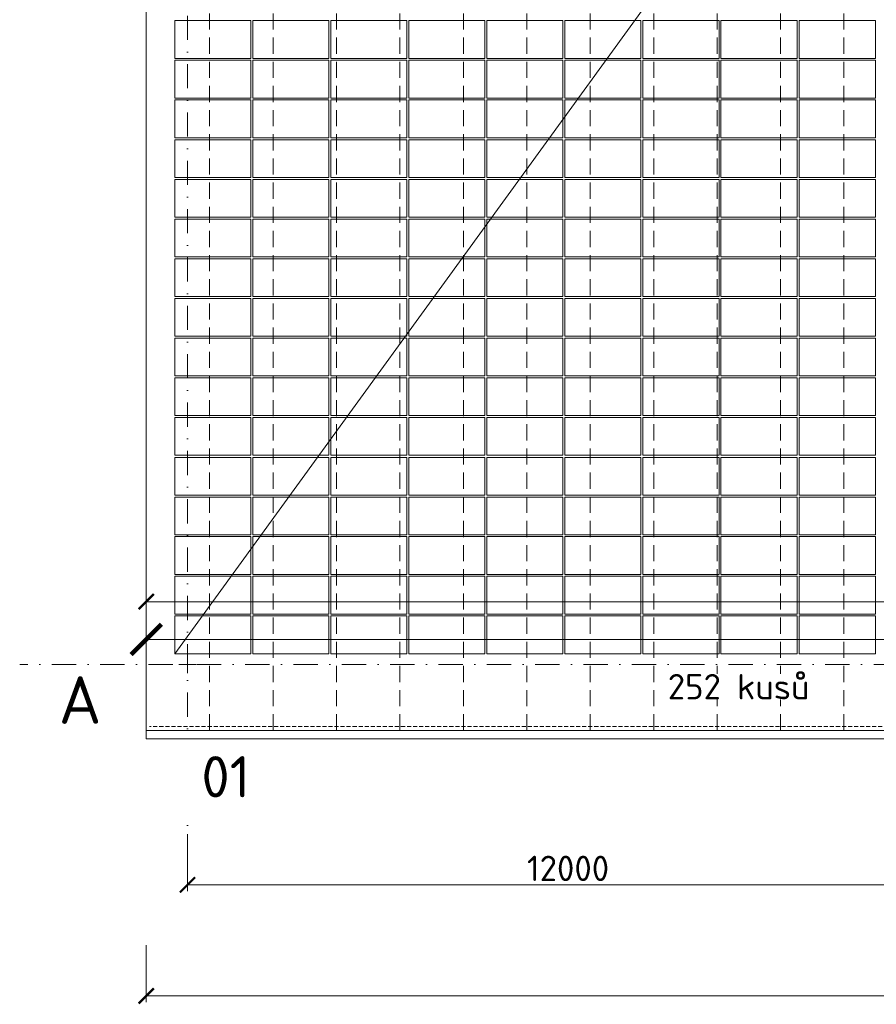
# Model space of a CAD drawing. Header units: millimetres. Extents: x -725694 to 5289369, y -1488057 to 2187451.
# Tile 145 of 256: x -2645 to 10860, y 144642 to 160165. Entities that reach past the tile are written whole.
import ezdxf

# ---------------------------------------------------------------- set-up
doc = ezdxf.new("R2010")
doc.units = ezdxf.units.MM
for name, pattern in [('CENTERX2', [101.6, 63.5, -12.7, 12.7, -12.7]), ('DASHDOT', [25.4, 12.7, -6.35, 0, -6.35]), ('DASHED', [19.05, 12.7, -6.35]), ('HIDDEN', [9.525, 6.35, -3.175]), ('ČÁRKOVANÁ', [19.05, 12.7, -6.35])]:
    doc.linetypes.add(name, pattern=pattern)
doc.layers.get('Defpoints').update_dxf_attribs({"color": 8})
for name, color, linetype, lineweight in [('___FVE_návrh var.2', 6, 'Continuous', 5), ('A99_N_kce-pod', 7, 'DASHED', 20), ('A99_N_kce-pohl', 1, 'Continuous', 9), ('A99_N_koty-200', 5, 'Continuous', 5), ('A99_N_koty-200 @ 1', 5, 'Continuous', 5), ('A99_N_koty-200 @ 10', 5, 'Continuous', 5), ('A99_N_koty-200 @ 100', 5, 'Continuous', 5), ('A99_N_koty-200 @ 200', 5, 'Continuous', 5), ('A99_N_koty-200 @ 250 (1)', 5, 'Continuous', 5), ('A99_N_koty-200 @ 250 (2)', 5, 'Continuous', 5), ('A99_N_koty-200 @ 400', 5, 'Continuous', 5), ('A99_N_txt-popis-200', 240, 'Continuous', 5), ('A99_S_koty-200', 160, 'Continuous', 5), ('A99_S_osy', 1, 'CENTERX2', 5)]:
    doc.layers.add(name, color=color, linetype=linetype, lineweight=lineweight)
doc.styles.add('A99_kota', font='isocpeur.ttf', dxfattribs={"height": 2})
doc.styles.add('ad_popis 100', font='isocpeur.ttf', dxfattribs={"height": 200})
doc.dimstyles.new('A99_kota_200 new', dxfattribs={"dimscale": 200, "dimtxt": 2, "dimasz": 1.2, "dimexe": 0.5, "dimexo": 1.5, "dimgap": 0.3, "dimtad": 1, "dimdec": 0, "dimzin": 3, "dimdsep": 46, "dimtxsty": 'A99_kota', "dimblk": 'ARCHTICK', "dimcen": 2.5, "dimazin": 2, "dimtfac": 0.75, "dimtdec": 0, "dimtmove": 2, "dimatfit": 0, "dimfxl": 0, "dimtolj": 1, "dimtzin": 0, "dimlwd": 5, "dimlwe": 5, "dimarcsym": 0})

# ---------------------------------------------------------------- blocks, each defined once
blk = doc.blocks.new('_ArchTick')
at = {"color": 0, "linetype": 'ByBlock', "const_width": 0.15}
blk.add_lwpolyline([(-0.5, -0.5), (0.5, 0.5)], dxfattribs=at)
blk = doc.blocks.new('*D189')
at = {"layer": 'A99_N_koty-200', "color": 0, "linetype": 'Continuous', "lineweight": 5, "ltscale": 10, "transparency": 16777216}
for p, q in [((0, 147325), (0, 146425)), ((12000, 147325), (12000, 146425)), ((12000, 146525), (0, 146525))]:
    blk.add_line(p, q, dxfattribs=at)
at = {"layer": 'Defpoints', "color": 0, "linetype": 'Continuous', "lineweight": 0, "ltscale": 10, "transparency": 16777216}
for p in [(0, 149400), (12000, 149400), (0, 146525)]:
    blk.add_point(p, dxfattribs=at)
at = {"layer": 'A99_N_koty-200', "color": 0, "linetype": 'Continuous', "lineweight": 5, "ltscale": 10, "transparency": 16777216, "xscale": 240, "yscale": 240, "zscale": 240, "rotation": 180}
blk.add_blockref('_ArchTick', (0, 146525), dxfattribs=at)
at = {"layer": 'A99_N_koty-200', "color": 0, "linetype": 'Continuous', "lineweight": 5, "ltscale": 10, "transparency": 16777216, "xscale": 240, "yscale": 240, "zscale": 240}
blk.add_blockref('_ArchTick', (12000, 146525), dxfattribs=at)
at = {"layer": 'A99_N_koty-200', "color": 0, "linetype": 'Continuous', "ltscale": 10, "transparency": 16777216, "insert": (6000, 146785), "char_height": 400, "attachment_point": 5, "style": 'A99_kota'}
blk.add_mtext('\\A1;12000', dxfattribs=at)
blk = doc.blocks.new('*D190')
at = {"layer": 'A99_N_koty-200', "color": 0, "linetype": 'Continuous', "lineweight": 5, "ltscale": 10, "transparency": 16777216}
for p, q in [((-650, 145575), (-650, 144675)), ((138876, 145575), (138876, 144675)), ((138876, 144775), (-650, 144775))]:
    blk.add_line(p, q, dxfattribs=at)
at = {"layer": 'Defpoints', "color": 0, "linetype": 'Continuous', "lineweight": 0, "ltscale": 10, "transparency": 16777216}
for p in [(-650, 148705), (138876, 148705), (-650, 144775)]:
    blk.add_point(p, dxfattribs=at)
at = {"layer": 'A99_N_koty-200', "color": 0, "linetype": 'Continuous', "lineweight": 5, "ltscale": 10, "transparency": 16777216, "xscale": 240, "yscale": 240, "zscale": 240, "rotation": 180}
blk.add_blockref('_ArchTick', (-650, 144775), dxfattribs=at)
at = {"layer": 'A99_N_koty-200', "color": 0, "linetype": 'Continuous', "lineweight": 5, "ltscale": 10, "transparency": 16777216, "xscale": 240, "yscale": 240, "zscale": 240}
blk.add_blockref('_ArchTick', (138876, 144775), dxfattribs=at)
at = {"layer": 'A99_N_koty-200', "color": 0, "linetype": 'Continuous', "ltscale": 10, "transparency": 16777216, "insert": (69113, 145035), "char_height": 400, "attachment_point": 5, "style": 'A99_kota'}
blk.add_mtext('\\A1;139526', dxfattribs=at)
blk = doc.blocks.new('*D4629')
at = {"layer": 'A99_N_koty-200', "color": 0, "linetype": 'Continuous', "lineweight": 5, "ltscale": 10, "transparency": 16777216}
for p, q in [((-650, 150190), (-650, 151090)), ((30000, 150190), (30000, 151090)), ((-650, 150990), (30000, 150990))]:
    blk.add_line(p, q, dxfattribs=at)
at = {"layer": 'Defpoints', "color": 0, "linetype": 'Continuous', "lineweight": 0, "ltscale": 10, "transparency": 16777216}
for p in [(30000, 150990), (-650, 148960), (30000, 148920)]:
    blk.add_point(p, dxfattribs=at)
at = {"layer": 'A99_N_koty-200', "color": 0, "linetype": 'Continuous', "lineweight": 5, "ltscale": 10, "transparency": 16777216, "xscale": 240, "yscale": 240, "zscale": 240, "rotation": 180}
blk.add_blockref('_ArchTick', (-650, 150990), dxfattribs=at)
at = {"layer": 'A99_N_koty-200', "color": 0, "linetype": 'Continuous', "lineweight": 5, "ltscale": 10, "transparency": 16777216, "xscale": 240, "yscale": 240, "zscale": 240}
blk.add_blockref('_ArchTick', (30000, 150990), dxfattribs=at)
at = {"layer": 'A99_N_koty-200', "color": 0, "linetype": 'Continuous', "ltscale": 10, "transparency": 16777216, "insert": (14675, 151250), "char_height": 400, "attachment_point": 5, "style": 'A99_kota'}
blk.add_mtext('\\A1;30650', dxfattribs=at)
blk = doc.blocks.new('*D4630')
at = {"layer": 'A99_N_koty-200', "color": 0, "linetype": 'Continuous', "lineweight": 5, "ltscale": 10, "transparency": 16777216}
for p, q in [((-650, 149995), (-650, 150445)), ((30000, 149995), (30000, 150445)), ((-650, 150395), (30000, 150395))]:
    blk.add_line(p, q, dxfattribs=at)
at = {"layer": 'Defpoints', "color": 0, "linetype": 'Continuous', "lineweight": 0, "ltscale": 10, "transparency": 16777216}
for p in [(30000, 150395), (-650, 148960), (30000, 148920)]:
    blk.add_point(p, dxfattribs=at)
at = {"layer": 'A99_N_koty-200', "color": 0, "linetype": 'Continuous', "lineweight": 5, "ltscale": 10, "transparency": 16777216, "xscale": 120, "yscale": 120, "zscale": 120, "rotation": 180}
blk.add_blockref('_ArchTick', (-650, 150395), dxfattribs=at)
at = {"layer": 'A99_N_koty-200', "color": 0, "linetype": 'Continuous', "lineweight": 5, "ltscale": 10, "transparency": 16777216, "xscale": 120, "yscale": 120, "zscale": 120}
blk.add_blockref('_ArchTick', (30000, 150395), dxfattribs=at)
at = {"layer": 'A99_N_koty-200', "color": 0, "linetype": 'Continuous', "ltscale": 10, "transparency": 16777216, "insert": (14675, 150525), "char_height": 200, "attachment_point": 5, "style": 'A99_kota'}
blk.add_mtext('\\A1;30650', dxfattribs=at)
blk = doc.blocks.new('*D4631')
at = {"layer": 'A99_N_koty-200', "color": 0, "linetype": 'Continuous', "lineweight": 5, "ltscale": 10, "transparency": 16777216}
for p, q in [((-650, 150391), (-650, 150396)), ((-650, 150395), (30000, 150395)), ((30000, 150391), (30000, 150396))]:
    blk.add_line(p, q, dxfattribs=at)
at = {"layer": 'Defpoints', "color": 0, "linetype": 'Continuous', "lineweight": 0, "ltscale": 10, "transparency": 16777216}
for p in [(30000, 150395), (-650, 148960), (30000, 148920)]:
    blk.add_point(p, dxfattribs=at)
at = {"layer": 'A99_N_koty-200', "color": 0, "linetype": 'Continuous', "lineweight": 5, "ltscale": 10, "transparency": 16777216, "xscale": 1.2, "yscale": 1.2, "zscale": 1.2, "rotation": 180}
blk.add_blockref('_ArchTick', (-650, 150395), dxfattribs=at)
at = {"layer": 'A99_N_koty-200', "color": 0, "linetype": 'Continuous', "lineweight": 5, "ltscale": 10, "transparency": 16777216, "xscale": 1.2, "yscale": 1.2, "zscale": 1.2}
blk.add_blockref('_ArchTick', (30000, 150395), dxfattribs=at)
at = {"layer": 'A99_N_koty-200', "color": 0, "linetype": 'Continuous', "ltscale": 10, "transparency": 16777216, "insert": (14675, 150396), "char_height": 2, "attachment_point": 5, "style": 'A99_kota'}
blk.add_mtext('\\A1;30650', dxfattribs=at)
blk = doc.blocks.new('*D4632')
at = {"layer": 'A99_N_koty-200', "color": 0, "linetype": 'Continuous', "lineweight": 5, "ltscale": 10, "transparency": 16777216}
for p, q in [((-650, 149560), (-650, 150595)), ((30000, 149520), (30000, 150595)), ((-650, 150395), (30000, 150395))]:
    blk.add_line(p, q, dxfattribs=at)
at = {"layer": 'Defpoints', "color": 0, "linetype": 'Continuous', "lineweight": 0, "ltscale": 10, "transparency": 16777216}
for p in [(30000, 150395), (-650, 148960), (30000, 148920)]:
    blk.add_point(p, dxfattribs=at)
at = {"layer": 'A99_N_koty-200', "color": 0, "linetype": 'Continuous', "lineweight": 5, "ltscale": 10, "transparency": 16777216, "xscale": 480, "yscale": 480, "zscale": 480, "rotation": 180}
blk.add_blockref('_ArchTick', (-650, 150395), dxfattribs=at)
at = {"layer": 'A99_N_koty-200', "color": 0, "linetype": 'Continuous', "lineweight": 5, "ltscale": 10, "transparency": 16777216, "xscale": 480, "yscale": 480, "zscale": 480}
blk.add_blockref('_ArchTick', (30000, 150395), dxfattribs=at)
at = {"layer": 'A99_N_koty-200', "color": 0, "linetype": 'Continuous', "ltscale": 10, "transparency": 16777216, "insert": (14675, 150915), "char_height": 800, "attachment_point": 5, "style": 'A99_kota'}
blk.add_mtext('\\A1;30650', dxfattribs=at)
blk = doc.blocks.new('*D4633')
at = {"layer": 'A99_N_koty-200', "color": 0, "linetype": 'Continuous', "lineweight": 5, "ltscale": 10, "transparency": 16777216}
for p, q in [((-650, 150355), (-650, 150400)), ((-650, 150395), (30000, 150395)), ((30000, 150355), (30000, 150400))]:
    blk.add_line(p, q, dxfattribs=at)
at = {"layer": 'Defpoints', "color": 0, "linetype": 'Continuous', "lineweight": 0, "ltscale": 10, "transparency": 16777216}
for p in [(30000, 150395), (-650, 148960), (30000, 148920)]:
    blk.add_point(p, dxfattribs=at)
at = {"layer": 'A99_N_koty-200', "color": 0, "linetype": 'Continuous', "lineweight": 5, "ltscale": 10, "transparency": 16777216, "xscale": 12, "yscale": 12, "zscale": 12, "rotation": 180}
blk.add_blockref('_ArchTick', (-650, 150395), dxfattribs=at)
at = {"layer": 'A99_N_koty-200', "color": 0, "linetype": 'Continuous', "lineweight": 5, "ltscale": 10, "transparency": 16777216, "xscale": 12, "yscale": 12, "zscale": 12}
blk.add_blockref('_ArchTick', (30000, 150395), dxfattribs=at)
at = {"layer": 'A99_N_koty-200', "color": 0, "linetype": 'Continuous', "ltscale": 10, "transparency": 16777216, "insert": (14675, 150408), "char_height": 20, "attachment_point": 5, "style": 'A99_kota'}
blk.add_mtext('\\A1;30650', dxfattribs=at)
blk = doc.blocks.new('*D4634')
at = {"layer": 'A99_N_koty-200', "color": 0, "linetype": 'Continuous', "lineweight": 5, "ltscale": 10, "transparency": 16777216}
for p, q in [((-650, 149395), (-650, 150520)), ((30000, 149395), (30000, 150520)), ((-650, 150395), (30000, 150395))]:
    blk.add_line(p, q, dxfattribs=at)
at = {"layer": 'Defpoints', "color": 0, "linetype": 'Continuous', "lineweight": 0, "ltscale": 10, "transparency": 16777216}
for p in [(30000, 150395), (-650, 148960), (30000, 148920)]:
    blk.add_point(p, dxfattribs=at)
at = {"layer": 'A99_N_koty-200', "color": 0, "linetype": 'Continuous', "lineweight": 5, "ltscale": 10, "transparency": 16777216, "xscale": 300, "yscale": 300, "zscale": 300, "rotation": 180}
blk.add_blockref('_ArchTick', (-650, 150395), dxfattribs=at)
at = {"layer": 'A99_N_koty-200', "color": 0, "linetype": 'Continuous', "lineweight": 5, "ltscale": 10, "transparency": 16777216, "xscale": 300, "yscale": 300, "zscale": 300}
blk.add_blockref('_ArchTick', (30000, 150395), dxfattribs=at)
at = {"layer": 'A99_N_koty-200', "color": 0, "linetype": 'Continuous', "ltscale": 10, "transparency": 16777216, "insert": (14675, 150720), "char_height": 500, "attachment_point": 5, "style": 'A99_kota'}
blk.add_mtext('\\A1;30650', dxfattribs=at)
blk = doc.blocks.new('*D4635')
at = {"layer": 'A99_N_koty-200', "color": 0, "linetype": 'Continuous', "lineweight": 5, "ltscale": 10, "transparency": 16777216}
for p, q in [((-650, 149395), (-650, 150520)), ((30000, 149395), (30000, 150520)), ((-650, 150395), (30000, 150395))]:
    blk.add_line(p, q, dxfattribs=at)
at = {"layer": 'Defpoints', "color": 0, "linetype": 'Continuous', "lineweight": 0, "ltscale": 10, "transparency": 16777216}
for p in [(30000, 150395), (-650, 148960), (30000, 148920)]:
    blk.add_point(p, dxfattribs=at)
at = {"layer": 'A99_N_koty-200', "color": 0, "linetype": 'Continuous', "lineweight": 5, "ltscale": 10, "transparency": 16777216, "xscale": 300, "yscale": 300, "zscale": 300, "rotation": 180}
blk.add_blockref('_ArchTick', (-650, 150395), dxfattribs=at)
at = {"layer": 'A99_N_koty-200', "color": 0, "linetype": 'Continuous', "lineweight": 5, "ltscale": 10, "transparency": 16777216, "xscale": 300, "yscale": 300, "zscale": 300}
blk.add_blockref('_ArchTick', (30000, 150395), dxfattribs=at)
at = {"layer": 'A99_N_koty-200', "color": 0, "linetype": 'Continuous', "ltscale": 10, "transparency": 16777216, "insert": (14675, 150720), "char_height": 500, "attachment_point": 5, "style": 'A99_kota'}
blk.add_mtext('\\A1;30650', dxfattribs=at)
blk = doc.blocks.new('*U6076')
at = {"layer": 'A99_N_koty-200 @ 1', "linetype": 'Continuous', "ltscale": 10}
dim = blk.add_linear_dim(base=(30000, 150395), p1=(-650, 148960), p2=(30000, 148920), dimstyle='A99_kota_200 new', override={"dimscale": 1, "dimtix": 1, "dimtofl": 1, "dimtmove": 2, "dimatfit": 3}, dxfattribs=at)
dim.commit()
dim.dimension.update_dxf_attribs({"geometry": '*D4631', "text_midpoint": (14675, 150396.3)})
at = {"layer": 'A99_N_koty-200 @ 10', "linetype": 'Continuous', "ltscale": 10}
dim = blk.add_linear_dim(base=(30000, 150395), p1=(-650, 148960), p2=(30000, 148920), dimstyle='A99_kota_200 new', override={"dimscale": 10, "dimtix": 1, "dimtofl": 1, "dimtmove": 2, "dimatfit": 3}, dxfattribs=at)
dim.commit()
dim.dimension.update_dxf_attribs({"geometry": '*D4633', "text_midpoint": (14675, 150408)})
at = {"layer": 'A99_N_koty-200 @ 100', "linetype": 'Continuous', "ltscale": 10}
dim = blk.add_linear_dim(base=(30000, 150395), p1=(-650, 148960), p2=(30000, 148920), dimstyle='A99_kota_200 new', override={"dimscale": 100, "dimtix": 1, "dimtofl": 1, "dimtmove": 2, "dimatfit": 3}, dxfattribs=at)
dim.commit()
dim.dimension.update_dxf_attribs({"geometry": '*D4630', "text_midpoint": (14675, 150525)})
at = {"layer": 'A99_N_koty-200 @ 200', "linetype": 'Continuous', "ltscale": 10}
dim = blk.add_linear_dim(base=(30000, 150990), p1=(-650, 148960), p2=(30000, 148920), dimstyle='A99_kota_200 new', override={"dimscale": 200, "dimtix": 1, "dimtofl": 1, "dimtmove": 2, "dimatfit": 3}, dxfattribs=at)
dim.commit()
dim.dimension.update_dxf_attribs({"geometry": '*D4629', "text_midpoint": (14675, 151250)})
at = {"layer": 'A99_N_koty-200 @ 250 (1)', "linetype": 'Continuous', "ltscale": 10}
dim = blk.add_linear_dim(base=(30000, 150395), p1=(-650, 148960), p2=(30000, 148920), dimstyle='A99_kota_200 new', override={"dimscale": 250, "dimtix": 1, "dimtofl": 1, "dimtmove": 2, "dimatfit": 3}, dxfattribs=at)
dim.commit()
dim.dimension.update_dxf_attribs({"geometry": '*D4635', "text_midpoint": (14675, 150720)})
at = {"layer": 'A99_N_koty-200 @ 250 (2)', "linetype": 'Continuous', "ltscale": 10}
dim = blk.add_linear_dim(base=(30000, 150395), p1=(-650, 148960), p2=(30000, 148920), dimstyle='A99_kota_200 new', override={"dimscale": 250, "dimtix": 1, "dimtofl": 1, "dimtmove": 2, "dimatfit": 3}, dxfattribs=at)
dim.commit()
dim.dimension.update_dxf_attribs({"geometry": '*D4634', "text_midpoint": (14675, 150720)})
at = {"layer": 'A99_N_koty-200 @ 400', "linetype": 'Continuous', "ltscale": 10}
dim = blk.add_linear_dim(base=(30000, 150395), p1=(-650, 148960), p2=(30000, 148920), dimstyle='A99_kota_200 new', override={"dimscale": 400, "dimtix": 1, "dimtofl": 1, "dimtmove": 2, "dimatfit": 3}, dxfattribs=at)
dim.commit()
dim.dimension.update_dxf_attribs({"geometry": '*D4632', "text_midpoint": (14675, 150915)})

msp = doc.modelspace()

# ---------------------------------------------------------------- linework, layer by layer
at = {"layer": '___FVE_návrh var.2', "linetype": 'Continuous', "lineweight": 5, "ltscale": 0.5}
msp.add_lwpolyline([(-200, 150170), (17000, 173855)], dxfattribs=at)
at = {"layer": '___FVE_návrh var.2', "lineweight": 5, "ltscale": 2}
for points in [[(1000, 159555), (1000, 160150), (-200, 160150), (-200, 159555)], [(2230, 159555), (2230, 160150), (1030, 160150), (1030, 159555)], [(3460, 159555), (3460, 160150), (2260, 160150), (2260, 159555)], [(4690, 159555), (4690, 160150), (3490, 160150), (3490, 159555)], [(5920, 159555), (5920, 160150), (4720, 160150), (4720, 159555)], [(7150, 159555), (7150, 160150), (5950, 160150), (5950, 159555)], [(8380, 159555), (8380, 160150), (7180, 160150), (7180, 159555)], [(9610, 159555), (9610, 160150), (8410, 160150), (8410, 159555)], [(10845, 159555), (10845, 160150), (9645, 160150), (9645, 159555)], [(1000, 158930), (1000, 159525), (-200, 159525), (-200, 158930)], [(2230, 158930), (2230, 159525), (1030, 159525), (1030, 158930)], [(3460, 158930), (3460, 159525), (2260, 159525), (2260, 158930)], [(4690, 158930), (4690, 159525), (3490, 159525), (3490, 158930)], [(5920, 158930), (5920, 159525), (4720, 159525), (4720, 158930)], [(7150, 158930), (7150, 159525), (5950, 159525), (5950, 158930)], [(8380, 158930), (8380, 159525), (7180, 159525), (7180, 158930)], [(9610, 158930), (9610, 159525), (8410, 159525), (8410, 158930)], [(10845, 158930), (10845, 159525), (9645, 159525), (9645, 158930)], [(1000, 158305), (1000, 158900), (-200, 158900), (-200, 158305)], [(2230, 158305), (2230, 158900), (1030, 158900), (1030, 158305)], [(3460, 158305), (3460, 158900), (2260, 158900), (2260, 158305)], [(4690, 158305), (4690, 158900), (3490, 158900), (3490, 158305)], [(5920, 158305), (5920, 158900), (4720, 158900), (4720, 158305)], [(7150, 158305), (7150, 158900), (5950, 158900), (5950, 158305)], [(8380, 158305), (8380, 158900), (7180, 158900), (7180, 158305)], [(9610, 158305), (9610, 158900), (8410, 158900), (8410, 158305)], [(10845, 158305), (10845, 158900), (9645, 158900), (9645, 158305)], [(1000, 157675), (1000, 158270), (-200, 158270), (-200, 157675)], [(2230, 157675), (2230, 158270), (1030, 158270), (1030, 157675)], [(3460, 157675), (3460, 158270), (2260, 158270), (2260, 157675)], [(4690, 157675), (4690, 158270), (3490, 158270), (3490, 157675)], [(5920, 157675), (5920, 158270), (4720, 158270), (4720, 157675)], [(7150, 157675), (7150, 158270), (5950, 158270), (5950, 157675)], [(8380, 157675), (8380, 158270), (7180, 158270), (7180, 157675)], [(9610, 157675), (9610, 158270), (8410, 158270), (8410, 157675)], [(10845, 157675), (10845, 158270), (9645, 158270), (9645, 157675)], [(1000, 157050), (1000, 157645), (-200, 157645), (-200, 157050)], [(2230, 157050), (2230, 157645), (1030, 157645), (1030, 157050)], [(3460, 157050), (3460, 157645), (2260, 157645), (2260, 157050)], [(4690, 157050), (4690, 157645), (3490, 157645), (3490, 157050)], [(5920, 157050), (5920, 157645), (4720, 157645), (4720, 157050)], [(7150, 157050), (7150, 157645), (5950, 157645), (5950, 157050)], [(8380, 157050), (8380, 157645), (7180, 157645), (7180, 157050)], [(9610, 157050), (9610, 157645), (8410, 157645), (8410, 157050)], [(10845, 157050), (10845, 157645), (9645, 157645), (9645, 157050)], [(1000, 156425), (1000, 157020), (-200, 157020), (-200, 156425)], [(2230, 156425), (2230, 157020), (1030, 157020), (1030, 156425)], [(3460, 156425), (3460, 157020), (2260, 157020), (2260, 156425)], [(4690, 156425), (4690, 157020), (3490, 157020), (3490, 156425)], [(5920, 156425), (5920, 157020), (4720, 157020), (4720, 156425)], [(7150, 156425), (7150, 157020), (5950, 157020), (5950, 156425)], [(8380, 156425), (8380, 157020), (7180, 157020), (7180, 156425)], [(9610, 156425), (9610, 157020), (8410, 157020), (8410, 156425)], [(10845, 156425), (10845, 157020), (9645, 157020), (9645, 156425)], [(1000, 155800), (1000, 156395), (-200, 156395), (-200, 155800)], [(2230, 155800), (2230, 156395), (1030, 156395), (1030, 155800)], [(3460, 155800), (3460, 156395), (2260, 156395), (2260, 155800)], [(4690, 155800), (4690, 156395), (3490, 156395), (3490, 155800)], [(5920, 155800), (5920, 156395), (4720, 156395), (4720, 155800)], [(7150, 155800), (7150, 156395), (5950, 156395), (5950, 155800)], [(8380, 155800), (8380, 156395), (7180, 156395), (7180, 155800)], [(9610, 155800), (9610, 156395), (8410, 156395), (8410, 155800)], [(10845, 155800), (10845, 156395), (9645, 156395), (9645, 155800)], [(1000, 155770), (1000, 155175), (-200, 155175), (-200, 155770)], [(2230, 155770), (2230, 155175), (1030, 155175), (1030, 155770)], [(3460, 155770), (3460, 155175), (2260, 155175), (2260, 155770)], [(4690, 155770), (4690, 155175), (3490, 155175), (3490, 155770)], [(5920, 155770), (5920, 155175), (4720, 155175), (4720, 155770)], [(7150, 155770), (7150, 155175), (5950, 155175), (5950, 155770)], [(8380, 155770), (8380, 155175), (7180, 155175), (7180, 155770)], [(9610, 155770), (9610, 155175), (8410, 155175), (8410, 155770)], [(10845, 155770), (10845, 155175), (9645, 155175), (9645, 155770)], [(1000, 155145), (1000, 154550), (-200, 154550), (-200, 155145)], [(2230, 155145), (2230, 154550), (1030, 154550), (1030, 155145)], [(3460, 155145), (3460, 154550), (2260, 154550), (2260, 155145)], [(4690, 155145), (4690, 154550), (3490, 154550), (3490, 155145)], [(5920, 155145), (5920, 154550), (4720, 154550), (4720, 155145)], [(7150, 155145), (7150, 154550), (5950, 154550), (5950, 155145)], [(8380, 155145), (8380, 154550), (7180, 154550), (7180, 155145)], [(9610, 155145), (9610, 154550), (8410, 154550), (8410, 155145)], [(10845, 155145), (10845, 154550), (9645, 154550), (9645, 155145)], [(1000, 154520), (1000, 153925), (-200, 153925), (-200, 154520)], [(2230, 154520), (2230, 153925), (1030, 153925), (1030, 154520)], [(3460, 154520), (3460, 153925), (2260, 153925), (2260, 154520)], [(4690, 154520), (4690, 153925), (3490, 153925), (3490, 154520)], [(5920, 154520), (5920, 153925), (4720, 153925), (4720, 154520)], [(7150, 154520), (7150, 153925), (5950, 153925), (5950, 154520)], [(8380, 154520), (8380, 153925), (7180, 153925), (7180, 154520)], [(9610, 154520), (9610, 153925), (8410, 153925), (8410, 154520)], [(10845, 154520), (10845, 153925), (9645, 153925), (9645, 154520)], [(1000, 153895), (1000, 153300), (-200, 153300), (-200, 153895)], [(2230, 153895), (2230, 153300), (1030, 153300), (1030, 153895)], [(3460, 153895), (3460, 153300), (2260, 153300), (2260, 153895)], [(4690, 153895), (4690, 153300), (3490, 153300), (3490, 153895)], [(5920, 153895), (5920, 153300), (4720, 153300), (4720, 153895)], [(7150, 153895), (7150, 153300), (5950, 153300), (5950, 153895)], [(8380, 153895), (8380, 153300), (7180, 153300), (7180, 153895)], [(9610, 153895), (9610, 153300), (8410, 153300), (8410, 153895)], [(10845, 153895), (10845, 153300), (9645, 153300), (9645, 153895)], [(1000, 153265), (1000, 152670), (-200, 152670), (-200, 153265)], [(2230, 153265), (2230, 152670), (1030, 152670), (1030, 153265)], [(3460, 153265), (3460, 152670), (2260, 152670), (2260, 153265)], [(4690, 153265), (4690, 152670), (3490, 152670), (3490, 153265)], [(5920, 153265), (5920, 152670), (4720, 152670), (4720, 153265)], [(7150, 153265), (7150, 152670), (5950, 152670), (5950, 153265)], [(8380, 153265), (8380, 152670), (7180, 152670), (7180, 153265)], [(9610, 153265), (9610, 152670), (8410, 152670), (8410, 153265)], [(10845, 153265), (10845, 152670), (9645, 152670), (9645, 153265)], [(1000, 152640), (1000, 152045), (-200, 152045), (-200, 152640)], [(2230, 152640), (2230, 152045), (1030, 152045), (1030, 152640)], [(3460, 152640), (3460, 152045), (2260, 152045), (2260, 152640)], [(4690, 152640), (4690, 152045), (3490, 152045), (3490, 152640)], [(5920, 152640), (5920, 152045), (4720, 152045), (4720, 152640)], [(7150, 152640), (7150, 152045), (5950, 152045), (5950, 152640)], [(8380, 152640), (8380, 152045), (7180, 152045), (7180, 152640)], [(9610, 152640), (9610, 152045), (8410, 152045), (8410, 152640)], [(10845, 152640), (10845, 152045), (9645, 152045), (9645, 152640)], [(1000, 152015), (1000, 151420), (-200, 151420), (-200, 152015)], [(2230, 152015), (2230, 151420), (1030, 151420), (1030, 152015)], [(3460, 152015), (3460, 151420), (2260, 151420), (2260, 152015)], [(4690, 152015), (4690, 151420), (3490, 151420), (3490, 152015)], [(5920, 152015), (5920, 151420), (4720, 151420), (4720, 152015)], [(7150, 152015), (7150, 151420), (5950, 151420), (5950, 152015)], [(8380, 152015), (8380, 151420), (7180, 151420), (7180, 152015)], [(9610, 152015), (9610, 151420), (8410, 151420), (8410, 152015)], [(10845, 152015), (10845, 151420), (9645, 151420), (9645, 152015)], [(1000, 151390), (1000, 150795), (-200, 150795), (-200, 151390)], [(2230, 151390), (2230, 150795), (1030, 150795), (1030, 151390)], [(3460, 151390), (3460, 150795), (2260, 150795), (2260, 151390)], [(4690, 151390), (4690, 150795), (3490, 150795), (3490, 151390)], [(5920, 151390), (5920, 150795), (4720, 150795), (4720, 151390)], [(7150, 151390), (7150, 150795), (5950, 150795), (5950, 151390)], [(8380, 151390), (8380, 150795), (7180, 150795), (7180, 151390)], [(9610, 151390), (9610, 150795), (8410, 150795), (8410, 151390)], [(10845, 151390), (10845, 150795), (9645, 150795), (9645, 151390)], [(1000, 150765), (1000, 150170), (-200, 150170), (-200, 150765)], [(2230, 150765), (2230, 150170), (1030, 150170), (1030, 150765)], [(3460, 150765), (3460, 150170), (2260, 150170), (2260, 150765)], [(4690, 150765), (4690, 150170), (3490, 150170), (3490, 150765)], [(5920, 150765), (5920, 150170), (4720, 150170), (4720, 150765)], [(7150, 150765), (7150, 150170), (5950, 150170), (5950, 150765)], [(8380, 150765), (8380, 150170), (7180, 150170), (7180, 150765)], [(9610, 150765), (9610, 150170), (8410, 150170), (8410, 150765)], [(10845, 150765), (10845, 150170), (9645, 150170), (9645, 150765)]]:
    msp.add_lwpolyline(points, close=True, dxfattribs=at)
at = {"layer": 'A99_N_kce-pod', "linetype": 'HIDDEN', "lineweight": 5, "ltscale": 10}
msp.add_lwpolyline([(138875.5, 149020), (-600, 149020)], dxfattribs=at)
at = {"layer": 'A99_N_kce-pohl', "linetype": 'Continuous', "ltscale": 25}
msp.add_lwpolyline([(7180, 174440), (-650, 174440), (-650, 148960), (138875, 148960), (138875, 176350)], dxfattribs=at)
at = {"layer": 'A99_N_kce-pohl', "color": 254, "linetype": 'ČÁRKOVANÁ', "lineweight": 5, "ltscale": 20, "true_color": 0xffd9cc}
for points in [[(-650, 148960), (-650, 148960), (-650, 174380)], [(350, 148960), (350, 148960), (350, 174380)], [(1350, 148960), (1350, 148960), (1350, 174380)], [(2350, 148960), (2350, 148960), (2350, 174380)], [(3350, 148960), (3350, 148960), (3350, 174380)], [(4350, 148960), (4350, 148960), (4350, 174380)], [(5350, 148960), (5350, 148960), (5350, 174380)], [(6350, 148960), (6350, 148960), (6350, 174380)], [(7350, 148960), (7350, 148960), (7350, 174380)], [(8350, 148960), (8350, 148960), (8350, 174145)], [(9350, 148960), (9350, 148960), (9350, 174145)], [(10350, 148960), (10350, 148960), (10350, 174145)]]:
    msp.add_lwpolyline(points, dxfattribs=at)
at = {"layer": 'A99_N_kce-pohl', "linetype": 'Continuous'}
msp.add_lwpolyline([(-650, 148830), (-650, 148960)], dxfattribs=at)
at = {"layer": 'A99_S_koty-200', "linetype": 'ByBlock', "lineweight": 5, "ltscale": 2}
for points in [[(0, 150135), (0, 149865)], [(-135, 150000), (135, 150000)]]:
    msp.add_lwpolyline(points, dxfattribs=at)
at = {"layer": 'A99_S_osy', "linetype": 'DASHDOT', "lineweight": 5, "ltscale": 30}
for points in [[(0, 146890), (0, 179060)], [(152950, 150000), (-2645, 150000)]]:
    msp.add_lwpolyline(points, dxfattribs=at)

# ---------------------------------------------------------------- texts
at = {"layer": 'A99_N_txt-popis-200', "color": 1, "lineweight": 0, "insert": (-2030, 149815), "char_height": 750, "attachment_point": 1, "style": 'ad_popis 100', "bg_fill": 3, "box_fill_scale": 1, "bg_fill_color": 256, "bg_fill_transparency": 0}
msp.add_mtext_dynamic_manual_height_columns('A', width=832.5, gutter_width=1000, heights=[0], dxfattribs=at)

# ---------------------------------------------------------------- next in the draw order: texts
at = {"layer": 'A99_N_txt-popis-200', "color": 1, "lineweight": 0, "insert": (220, 148555), "char_height": 650, "attachment_point": 1, "style": 'ad_popis 100', "bg_fill": 2}
msp.add_mtext_dynamic_manual_height_columns('01', width=832.5, gutter_width=1000, heights=[0], dxfattribs=at)

# ---------------------------------------------------------------- next in the draw order: linework, layer by layer
at = {"layer": 'A99_N_kce-pohl', "linetype": 'Continuous'}
msp.add_lwpolyline([(138875, 148830), (-650, 148830)], dxfattribs=at)

# ---------------------------------------------------------------- next in the draw order: block references
at = {"layer": 'A99_N_koty-200', "color": 3, "linetype": 'Continuous', "lineweight": 0}
msp.add_blockref('*U6076', (0, 0), dxfattribs=at)

# ---------------------------------------------------------------- next in the draw order: dimensions: what is measured, and where the dimension line sits
at = {"layer": 'A99_N_koty-200 @ 200', "linetype": 'Continuous', "ltscale": 10}
for base, p1, p2, picture, middle in [((0, 146525), (12000, 149400), (0, 149400), '*D189', (6000, 146785)), ((-650, 144775), (138875.5457, 148705), (-650, 148705), '*D190', (69112.7728, 145035))]:
    dim = msp.add_linear_dim(base=base, p1=p1, p2=p2, angle=180, dimstyle='A99_kota_200 new', override={"dimscale": 200, "dimtix": 1, "dimtofl": 1, "dimtmove": 1, "dimatfit": 1}, dxfattribs=at)
    dim.commit()
    dim.dimension.update_dxf_attribs({"geometry": picture, "text_midpoint": middle})

# ---------------------------------------------------------------- next in the draw order: texts
at = {"layer": '___FVE_návrh var.2', "linetype": 'Continuous', "lineweight": 5, "ltscale": 2, "insert": (7572.5, 149850), "char_height": 400, "attachment_point": 1, "style": 'A99_kota', "bg_fill": 3, "box_fill_scale": 1, "bg_fill_color": 256, "bg_fill_transparency": 0}
msp.add_mtext_dynamic_manual_height_columns('\\A1;252 kusů', width=2229.734, gutter_width=100, heights=[0], dxfattribs=at)

doc.saveas('drawing.dxf')
